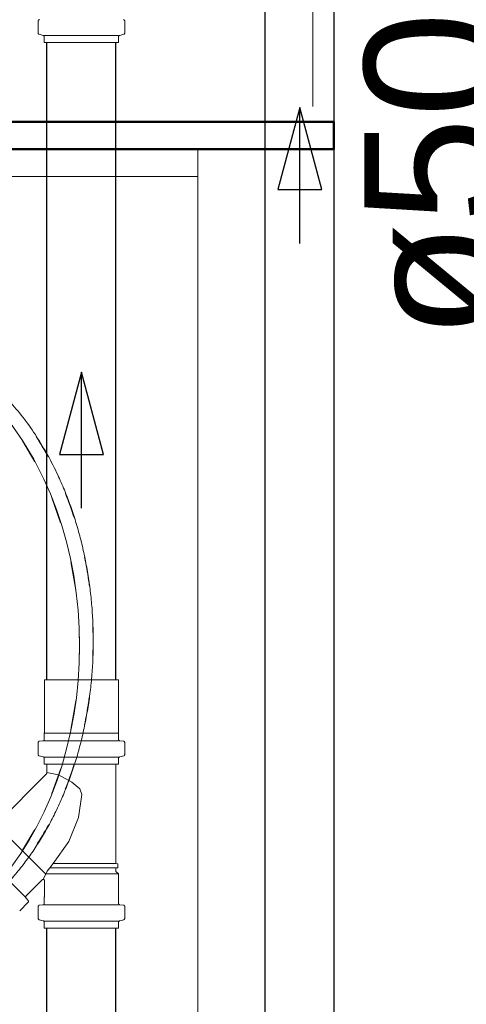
# Model space of a CAD drawing. Header units: millimetres. Extents: x 567 to 934, y -1 to 364.
# Tile 124 of 256: x 618.758 to 619.414, y 106.38 to 107.828. Entities that reach past the tile are written whole.
import ezdxf

# ---------------------------------------------------------------- set-up
doc = ezdxf.new("R2010")
doc.units = ezdxf.units.MM
doc.header["$MEASUREMENT"] = 0
doc.linetypes.add('NULL', pattern=[0])
for name, color, linetype, lineweight in [('A-AREA-IDEN', 7, 'Continuous', 9), ('A-GENM', 7, 'Continuous', 13), ('A-WALL', 7, 'Continuous', 25), ('CV-Condutos', 14, 'Continuous', 25), ('CV-Sentido conduto', 14, 'Continuous', 30), ('Peças hidrossanitárias', 7, 'Continuous', 13), ('Simbolos', 14, 'Continuous', 20), ('Simbolos_int', 14, 'Continuous', 15), ('TQ-Condutos', 14, 'Continuous', 25), ('TQ-Sentido conduto', 14, 'Continuous', 30), ('TQ-Textos conduto', 7, 'Continuous', 9)]:
    doc.layers.add(name, color=color, linetype=linetype, lineweight=lineweight)
doc.layers.add('ARQ FINA', color=8, linetype='Continuous')
doc.styles.add('Arial', font='arial.ttf')

msp = doc.modelspace()

# ---------------------------------------------------------------- linework, layer by layer
at = {"layer": 'A-AREA-IDEN', "color": 8}
msp.add_line((619.1884, 107.6999), (619.1884, 108.1499), dxfattribs=at)
at = {"layer": 'A-GENM', "color": 8}
for p, q in [((619.0191, 107.5972), (619.0191, 107.6372)), ((617.9591, 107.5972), (619.0191, 107.5972)), ((619.0191, 104.7438), (619.0191, 107.5972))]:
    msp.add_line(p, q, dxfattribs=at)
for points in [[(618.7817, 107.2145), (618.7879, 107.205), (618.7937, 107.1951), (618.7993, 107.1849)], [(618.8246, 107.1311), (618.8294, 107.1192), (618.8338, 107.1069), (618.8378, 107.0944)], [(618.8377, 106.733), (618.8337, 106.7205), (618.8293, 106.7082), (618.8245, 106.6963)], [(618.7997, 106.6434), (618.794, 106.6329), (618.7879, 106.6227), (618.7815, 106.6129)]]:
    msp.add_open_spline(points, degree=3, dxfattribs=at)
for points, knots in [([(618.8528, 107.0369), (618.8551, 107.026), (618.8576, 107.0119), (618.8596, 106.9977), (618.86, 106.9947)], [1.30006646, 1.30006646, 1.30006646, 1.30006646, 1.37444679, 1.39421524, 1.39421524, 1.39421524, 1.39421524]), ([(618.8649, 106.9359), (618.8652, 106.9285), (618.8654, 106.9137), (618.8652, 106.8989), (618.8649, 106.8914)], [1.52293123, 1.52293123, 1.52293123, 1.52293123, 1.57079633, 1.61939745, 1.61939745, 1.61939745, 1.61939745]), ([(618.8599, 106.8326), (618.8595, 106.8297), (618.8575, 106.8155), (618.855, 106.8015), (618.8527, 106.7904)], [1.74811027, 1.74811027, 1.74811027, 1.74811027, 1.76714587, 1.84223438, 1.84223438, 1.84223438, 1.84223438])]:
    msp.add_open_spline(points, degree=3, knots=knots, dxfattribs=at)
at = {"layer": 'A-WALL', "color": 8, "lineweight": 50}
for p, q in [((619.2191, 107.6772), (617.9191, 107.6772)), ((619.2191, 107.6372), (619.2191, 107.6772)), ((617.9191, 107.6372), (619.2191, 107.6372))]:
    msp.add_line(p, q, dxfattribs=at)
at = {"layer": 'ARQ FINA', "lineweight": 5}
for points in [[(618.746, 106.583), (618.7591, 106.6014), (618.7714, 106.621), (618.7829, 106.6415), (618.7935, 106.6628), (618.8031, 106.6848), (618.8119, 106.7078), (618.8197, 106.7314), (618.8265, 106.7554), (618.8323, 106.7799), (618.8371, 106.805), (618.8408, 106.8304), (618.8435, 106.8559), (618.8451, 106.8816), (618.8456, 106.9076), (618.845, 106.9335), (618.8434, 106.9592), (618.8407, 106.9847), (618.8369, 107.0101), (618.8321, 107.0352), (618.8263, 107.0597), (618.8195, 107.0837), (618.8117, 107.1073), (618.8028, 107.1302), (618.7932, 107.1522), (618.7783, 107.1812), (618.7618, 107.2087), (618.7439, 107.2341)], [(618.7615, 107.2081), (618.7797, 107.1776)], [(618.8045, 107.1247), (618.8177, 107.088)], [(618.8327, 107.0306), (618.8387, 106.997), (618.8399, 106.9884)], [(618.8449, 106.9296), (618.8453, 106.9072), (618.8449, 106.8851)], [(618.84, 106.8263), (618.8387, 106.8173), (618.8328, 106.7841)], [(618.8178, 106.7266), (618.8046, 106.6899)], [(618.7798, 106.637), (618.7617, 106.6065)]]:
    msp.add_lwpolyline(points, dxfattribs=at)
at = {"layer": 'CV-Condutos'}
for p, q in [((618.7975, 106.857), (618.7975, 107.7939)), ((618.8989, 106.857), (618.8989, 107.7939)), ((618.7975, 105.9301), (618.7975, 106.492)), ((618.8989, 105.9301), (618.8989, 106.492))]:
    msp.add_line(p, q, dxfattribs=at)
at = {"layer": 'CV-Sentido conduto'}
for p, q in [((618.8482, 107.3091), (618.8159, 107.1884)), ((618.8806, 107.1884), (618.8482, 107.3091)), ((618.8159, 107.1884), (618.8806, 107.1884))]:
    msp.add_line(p, q, dxfattribs=at)
msp.add_lwpolyline([(618.8482, 107.1091), (618.8482, 107.3091)], dxfattribs=at)
at = {"layer": 'Peças hidrossanitárias', "color": 8}
msp.add_open_spline([(618.2129, 106.9338), (618.2138, 106.9579), (618.217, 106.9934), (618.2251, 107.0389), (618.2332, 107.0727), (618.2416, 107.1002), (618.2492, 107.1215), (618.2573, 107.1421), (618.2687, 107.1673), (618.2841, 107.1962), (618.3009, 107.2229), (618.3193, 107.2478), (618.3392, 107.2709), (618.36, 107.2914), (618.3822, 107.3097), (618.4054, 107.3257), (618.429, 107.3388), (618.4538, 107.3495), (618.479, 107.3575), (618.5043, 107.3626), (618.5301, 107.365), (618.556, 107.3646), (618.5814, 107.3614), (618.607, 107.3553), (618.632, 107.3466), (618.6562, 107.3352), (618.6801, 107.321), (618.7029, 107.3045), (618.7245, 107.2856), (618.7453, 107.264), (618.7646, 107.2406), (618.7824, 107.2151), (618.799, 107.1875), (618.8124, 107.1611), (618.8233, 107.1363), (618.8321, 107.1133), (618.8399, 107.0897), (618.8467, 107.0657), (618.8525, 107.0412), (618.8572, 107.0161), (618.861, 106.9906), (618.8637, 106.9651), (618.8652, 106.9394), (618.8657, 106.9134), (618.8652, 106.8874), (618.8636, 106.8618), (618.8609, 106.8363), (618.8571, 106.8108), (618.8523, 106.7857), (618.8465, 106.7612), (618.8397, 106.7372), (618.8318, 106.7136), (618.823, 106.6906), (618.8133, 106.6686), (618.8027, 106.6474), (618.7912, 106.6269), (618.7788, 106.6073), (618.7657, 106.5889), (618.7519, 106.5716), (618.7373, 106.5552), (618.722, 106.54), (618.7063, 106.5262), (618.69, 106.5137), (618.673, 106.5024), (618.6556, 106.4924), (618.638, 106.4839), (618.6201, 106.4768), (618.6018, 106.4711), (618.5832, 106.4668), (618.5646, 106.464), (618.546, 106.4628), (618.5272, 106.463), (618.5084, 106.4647), (618.4899, 106.4678), (618.4715, 106.4725), (618.4532, 106.4786), (618.4352, 106.4861), (618.4177, 106.495), (618.4006, 106.5052), (618.3838, 106.517), (618.3675, 106.53), (618.3519, 106.5441), (618.337, 106.5595), (618.3225, 106.5762), (618.3088, 106.594), (618.2959, 106.6126), (618.2839, 106.6323), (618.2726, 106.6531), (618.2621, 106.6747), (618.2527, 106.6969), (618.2442, 106.7198), (618.2366, 106.7436), (618.23, 106.768), (618.2245, 106.7926), (618.22, 106.8175), (618.2154, 106.8512), (618.2135, 106.8771), (618.2129, 106.8946)], degree=3, knots=[-1, -1, -1, -1, -0.974537, -0.961806, -0.949074, -0.936343, -0.929977, -0.923611, -0.91088, -0.898148, -0.885417, -0.872685, -0.859954, -0.847222, -0.834491, -0.821759, -0.809028, -0.796296, -0.783565, -0.770833, -0.758102, -0.74537, -0.732639, -0.719907, -0.707176, -0.694444, -0.681713, -0.668981, -0.65625, -0.643519, -0.630787, -0.618056, -0.605324, -0.592593, -0.583333, -0.574074, -0.564815, -0.555556, -0.546296, -0.537037, -0.527778, -0.518519, -0.509259, -0.5, -0.490741, -0.481481, -0.472222, -0.462963, -0.453704, -0.444444, -0.435185, -0.425926, -0.416667, -0.407407, -0.398148, -0.388889, -0.37963, -0.37037, -0.361111, -0.351852, -0.342593, -0.333333, -0.324074, -0.314815, -0.305556, -0.296296, -0.287037, -0.277778, -0.268519, -0.259259, -0.25, -0.240741, -0.231481, -0.222222, -0.212963, -0.203704, -0.194444, -0.185185, -0.175926, -0.166667, -0.157407, -0.148148, -0.138889, -0.12963, -0.12037, -0.111111, -0.101852, -0.092593, -0.083333, -0.074074, -0.064815, -0.055556, -0.046296, -0.037037, -0.027778, -0.018519, 0, 0, 0, 0], dxfattribs=at)
at = {"layer": 'Simbolos'}
for p, q in [((618.7846, 107.808), (618.7846, 107.8256)), ((618.9118, 107.808), (618.9118, 107.8256)), ((618.7861, 107.8061), (618.792, 107.8045)), ((618.7935, 107.7939), (618.7935, 107.8026)), ((618.9029, 107.7939), (618.9029, 107.8026)), ((618.9103, 107.8061), (618.9044, 107.8045)), ((618.9029, 107.7939), (618.7935, 107.7939)), ((618.7939, 106.7789), (618.7939, 106.857)), ((618.9025, 106.7789), (618.9025, 106.857)), ((618.7935, 106.7785), (618.7939, 106.7789)), ((618.7935, 106.7691), (618.7935, 106.7785)), ((618.9029, 106.7785), (618.9025, 106.7789)), ((618.9029, 106.7691), (618.9029, 106.7785)), ((618.7846, 106.7472), (618.7846, 106.7647)), ((618.7864, 106.7667), (618.7917, 106.7671)), ((618.91, 106.7667), (618.9047, 106.7671)), ((618.9118, 106.7472), (618.9118, 106.7647)), ((618.7861, 106.7452), (618.792, 106.7436)), ((618.7935, 106.733), (618.7935, 106.7417)), ((618.9029, 106.733), (618.9029, 106.7417)), ((618.9103, 106.7452), (618.9044, 106.7436)), ((618.9029, 106.733), (618.7935, 106.733)), ((618.7975, 106.7202), (618.7975, 106.733)), ((618.8989, 106.733), (618.7975, 106.733)), ((618.8989, 106.5867), (618.8989, 106.733)), ((618.7255, 106.6469), (618.7966, 106.7181)), ((618.7198, 106.6469), (618.7957, 106.571)), ((618.7655, 106.5379), (618.6881, 106.6153)), ((618.8016, 106.5803), (618.8067, 106.5867)), ((618.8989, 106.5867), (618.8067, 106.5867)), ((618.8989, 106.5867), (618.9019, 106.5864)), ((618.9019, 106.5805), (618.9019, 106.5864)), ((618.7959, 106.5715), (618.9025, 106.5715)), ((618.8989, 106.5803), (618.8016, 106.5803)), ((618.8989, 106.5803), (618.9019, 106.5805)), ((618.8989, 106.5751), (618.8989, 106.5803)), ((618.9025, 106.5715), (618.8989, 106.5751)), ((618.9025, 106.5379), (618.9025, 106.5715)), ((618.7668, 106.5392), (618.7905, 106.5629)), ((618.7939, 106.5379), (618.7939, 106.5615)), ((618.7575, 106.5174), (618.7699, 106.5298)), ((618.7701, 106.5325), (618.7667, 106.5365)), ((618.7864, 106.5257), (618.7917, 106.5261)), ((618.7935, 106.5375), (618.7939, 106.5379)), ((618.7935, 106.5281), (618.7935, 106.5375)), ((618.9029, 106.5263), (618.7935, 106.5263)), ((618.9029, 106.5375), (618.9025, 106.5379)), ((618.9029, 106.5281), (618.9029, 106.5375)), ((618.91, 106.5257), (618.9047, 106.5261)), ((618.7846, 106.5062), (618.7846, 106.5237)), ((618.9118, 106.5062), (618.9118, 106.5237)), ((618.7861, 106.5042), (618.792, 106.5026)), ((618.9029, 106.5022), (618.7935, 106.5022)), ((618.7935, 106.492), (618.7935, 106.5007)), ((618.9029, 106.492), (618.9029, 106.5007)), ((618.9103, 106.5042), (618.9044, 106.5026)), ((618.9029, 106.492), (618.7935, 106.492))]:
    msp.add_line(p, q, dxfattribs=at)
for points in [[(618.7864, 107.8276), (618.7861, 107.8275), (618.7858, 107.8274), (618.7855, 107.8272), (618.7853, 107.827), (618.785, 107.8268), (618.7849, 107.8265), (618.7847, 107.8262), (618.7846, 107.8259), (618.7846, 107.8256)], [(618.9118, 107.8256), (618.9118, 107.8259), (618.9117, 107.8262), (618.9116, 107.8265), (618.9114, 107.8268), (618.9112, 107.827), (618.9109, 107.8272), (618.9106, 107.8274), (618.9103, 107.8275), (618.91, 107.8276)], [(618.7846, 107.808), (618.7846, 107.8078), (618.7847, 107.8075), (618.7848, 107.8072), (618.7849, 107.8069), (618.7851, 107.8067), (618.7853, 107.8065), (618.7856, 107.8063), (618.7858, 107.8062), (618.7861, 107.8061)], [(618.7935, 107.8026), (618.7935, 107.8029), (618.7934, 107.8032), (618.7933, 107.8034), (618.7932, 107.8037), (618.793, 107.8039), (618.7928, 107.8041), (618.7926, 107.8043), (618.7923, 107.8044), (618.792, 107.8045)], [(618.9044, 107.8045), (618.9041, 107.8044), (618.9039, 107.8043), (618.9036, 107.8041), (618.9034, 107.8039), (618.9032, 107.8037), (618.9031, 107.8034), (618.903, 107.8032), (618.9029, 107.8029), (618.9029, 107.8026)], [(618.9103, 107.8061), (618.9106, 107.8062), (618.9109, 107.8063), (618.9111, 107.8065), (618.9113, 107.8067), (618.9115, 107.8069), (618.9116, 107.8072), (618.9117, 107.8075), (618.9118, 107.8078), (618.9118, 107.808)], [(618.7864, 106.7667), (618.7861, 106.7666), (618.7858, 106.7665), (618.7855, 106.7663), (618.7853, 106.7661), (618.785, 106.7659), (618.7849, 106.7656), (618.7847, 106.7653), (618.7846, 106.765), (618.7846, 106.7647)], [(618.7917, 106.7671), (618.792, 106.7672), (618.7923, 106.7673), (618.7926, 106.7675), (618.7929, 106.7677), (618.7931, 106.7679), (618.7933, 106.7682), (618.7934, 106.7685), (618.7935, 106.7688), (618.7935, 106.7691)], [(618.9029, 106.7691), (618.9029, 106.7688), (618.903, 106.7685), (618.9032, 106.7682), (618.9033, 106.7679), (618.9036, 106.7677), (618.9038, 106.7675), (618.9041, 106.7673), (618.9044, 106.7672), (618.9047, 106.7671)], [(618.9118, 106.7647), (618.9118, 106.765), (618.9117, 106.7653), (618.9116, 106.7656), (618.9114, 106.7659), (618.9112, 106.7661), (618.9109, 106.7663), (618.9106, 106.7665), (618.9103, 106.7666), (618.91, 106.7667)], [(618.7846, 106.7472), (618.7846, 106.7469), (618.7847, 106.7466), (618.7848, 106.7463), (618.7849, 106.7461), (618.7851, 106.7458), (618.7853, 106.7456), (618.7856, 106.7454), (618.7858, 106.7453), (618.7861, 106.7452)], [(618.7935, 106.7417), (618.7935, 106.742), (618.7934, 106.7423), (618.7933, 106.7425), (618.7932, 106.7428), (618.793, 106.743), (618.7928, 106.7432), (618.7926, 106.7434), (618.7923, 106.7435), (618.792, 106.7436)], [(618.9044, 106.7436), (618.9041, 106.7435), (618.9039, 106.7434), (618.9036, 106.7432), (618.9034, 106.743), (618.9032, 106.7428), (618.9031, 106.7425), (618.903, 106.7423), (618.9029, 106.742), (618.9029, 106.7417)], [(618.9103, 106.7452), (618.9106, 106.7453), (618.9109, 106.7454), (618.9111, 106.7456), (618.9113, 106.7458), (618.9115, 106.7461), (618.9116, 106.7463), (618.9117, 106.7466), (618.9118, 106.7469), (618.9118, 106.7472)], [(618.7966, 106.7181), (618.7968, 106.7183), (618.797, 106.7185), (618.7971, 106.7187), (618.7972, 106.719), (618.7973, 106.7192), (618.7974, 106.7195), (618.7975, 106.7197), (618.7975, 106.72), (618.7975, 106.7202)], [(618.7975, 106.7206), (618.8145, 106.7171), (618.8341, 106.7063), (618.8457, 106.6968)], [(618.8457, 106.6968), (618.8486, 106.6885), (618.844, 106.6544), (618.8295, 106.6193), (618.8067, 106.5867)], [(618.8016, 106.5803), (618.7979, 106.5756), (618.792, 106.5635)], [(618.7939, 106.5615), (618.7939, 106.5618), (618.7938, 106.562), (618.7938, 106.5623), (618.7936, 106.5625), (618.7935, 106.5627), (618.7933, 106.5629), (618.7931, 106.5631), (618.7929, 106.5632), (618.7927, 106.5633), (618.7924, 106.5634), (618.7922, 106.5635), (618.7919, 106.5635), (618.7917, 106.5635), (618.7914, 106.5634), (618.7912, 106.5633), (618.7909, 106.5632), (618.7907, 106.5631), (618.7905, 106.5629)], [(618.7668, 106.5392), (618.7666, 106.5389), (618.7664, 106.5387), (618.7663, 106.5383), (618.7662, 106.538), (618.7662, 106.5377), (618.7662, 106.5374), (618.7663, 106.5371), (618.7665, 106.5368), (618.7667, 106.5365)], [(618.7699, 106.5298), (618.7701, 106.53), (618.7703, 106.5303), (618.7704, 106.5306), (618.7705, 106.5309), (618.7705, 106.5312), (618.7705, 106.5316), (618.7704, 106.5319), (618.7702, 106.5322), (618.77, 106.5325)], [(618.7864, 106.5257), (618.7861, 106.5256), (618.7858, 106.5255), (618.7855, 106.5253), (618.7853, 106.5251), (618.785, 106.5249), (618.7849, 106.5246), (618.7847, 106.5243), (618.7846, 106.524), (618.7846, 106.5237)], [(618.7917, 106.5261), (618.792, 106.5262), (618.7923, 106.5263), (618.7926, 106.5264), (618.7929, 106.5266), (618.7931, 106.5269), (618.7933, 106.5272), (618.7934, 106.5275), (618.7935, 106.5278), (618.7935, 106.5281)], [(618.9029, 106.5281), (618.9029, 106.5278), (618.903, 106.5275), (618.9032, 106.5272), (618.9033, 106.5269), (618.9036, 106.5266), (618.9038, 106.5264), (618.9041, 106.5263), (618.9044, 106.5262), (618.9047, 106.5261)], [(618.9118, 106.5237), (618.9118, 106.524), (618.9117, 106.5243), (618.9116, 106.5246), (618.9114, 106.5249), (618.9112, 106.5251), (618.9109, 106.5253), (618.9106, 106.5255), (618.9103, 106.5256), (618.91, 106.5257)], [(618.7846, 106.5062), (618.7846, 106.5059), (618.7847, 106.5056), (618.7848, 106.5053), (618.7849, 106.5051), (618.7851, 106.5048), (618.7853, 106.5046), (618.7856, 106.5044), (618.7858, 106.5043), (618.7861, 106.5042)], [(618.7935, 106.5007), (618.7935, 106.501), (618.7934, 106.5013), (618.7933, 106.5015), (618.7932, 106.5018), (618.793, 106.502), (618.7928, 106.5022), (618.7926, 106.5024), (618.7923, 106.5025), (618.792, 106.5026)], [(618.9044, 106.5026), (618.9041, 106.5025), (618.9039, 106.5024), (618.9036, 106.5022), (618.9034, 106.502), (618.9032, 106.5018), (618.9031, 106.5015), (618.903, 106.5013), (618.9029, 106.501), (618.9029, 106.5007)], [(618.9103, 106.5042), (618.9106, 106.5043), (618.9109, 106.5044), (618.9111, 106.5046), (618.9113, 106.5048), (618.9115, 106.5051), (618.9116, 106.5053), (618.9117, 106.5056), (618.9118, 106.5059), (618.9118, 106.5062)]]:
    msp.add_lwpolyline(points, dxfattribs=at)
at = {"layer": 'Simbolos_int'}
for p, q in [((618.9029, 107.8041), (618.7935, 107.8041)), ((618.9025, 106.857), (618.7939, 106.857)), ((618.9029, 106.7785), (618.7935, 106.7785)), ((618.9029, 106.7673), (618.7935, 106.7673)), ((618.9029, 106.7432), (618.7935, 106.7432))]:
    msp.add_line(p, q, dxfattribs=at)
at = {"layer": 'TQ-Condutos'}
for p, q in [((619.1182, 106.276), (619.1182, 109.0864)), ((619.2196, 106.276), (619.2196, 109.0864))]:
    msp.add_line(p, q, dxfattribs=at)
at = {"layer": 'TQ-Sentido conduto'}
for p, q in [((619.1689, 107.6986), (619.1366, 107.5779)), ((619.2013, 107.5779), (619.1689, 107.6986)), ((619.1366, 107.5779), (619.2013, 107.5779))]:
    msp.add_line(p, q, dxfattribs=at)
msp.add_lwpolyline([(619.1689, 107.4986), (619.1689, 107.6986)], dxfattribs=at)

# ---------------------------------------------------------------- texts
at = {"layer": 'TQ-Textos conduto', "linetype": 'NULL', "insert": (619.469, 107.5986), "char_height": 0.2, "width": 0.962805, "attachment_point": 8, "rotation": 90.0002, "line_spacing_factor": 0.6, "style": 'Arial'}
msp.add_mtext('ø50', dxfattribs=at)

doc.saveas('drawing.dxf')
